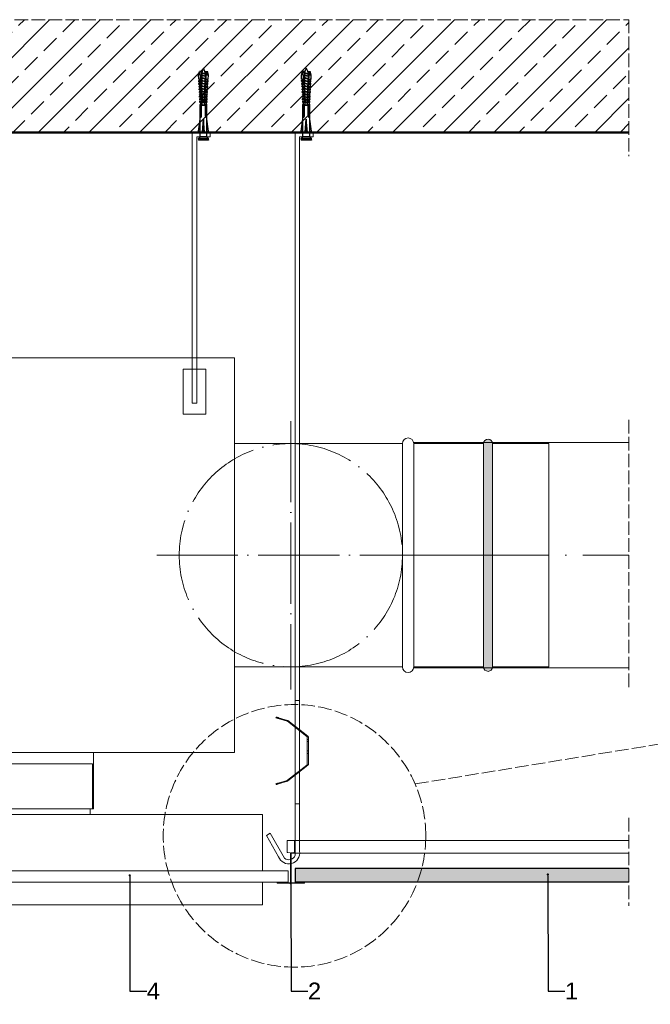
# Model space of a CAD drawing. Header units: millimetres. Extents: x 2242 to 4133, y 3556 to 4669.
# Tile 2 of 3: x 2802 to 3361, y 3796 to 4669. Entities that reach past the tile are written whole.
import ezdxf
from ezdxf import colors
from ezdxf.entities.mleader import LeaderData, LeaderLine
from ezdxf.math import Vec2, Vec3

# ---------------------------------------------------------------- set-up
doc = ezdxf.new("R2010")
doc.units = ezdxf.units.MM
doc.linetypes.add('ACAD_ISO02W100', pattern=[15, 12, -3])
doc.linetypes.add('ACAD_ISO04W100', pattern=[30, 24, -3, 0, -3])
for name, color, linetype, lineweight in [('_RIGIPS AKCESORIA', 7, 'Continuous', 15), ('_RIGIPS KONSTRUKCJA', 7, 'Continuous', 50), ('_Rigips Profil', 7, 'Continuous', 9), ('_RIGIPS PŁYTA', 7, 'Continuous', 25), ('Koniec', 7, 'ACAD_ISO02W100', 9), ('kreskowanie', 7, 'Continuous', 15), ('os', 7, 'ACAD_ISO04W100', 9), ('pomocnicza', 7, 'ACAD_ISO02W100', 9), ('Wymiary', 7, 'Continuous', 18)]:
    doc.layers.add(name, color=color, linetype=linetype, lineweight=lineweight)
doc.layers.add('_Rigips Plyta', color=7, linetype='Continuous')
doc.styles.get("Standard").update_dxf_attribs({"font": 'arial.ttf'})

# ---------------------------------------------------------------- blocks, each defined once
blk = doc.blocks.new('T24')
at = {"layer": '_Rigips Profil'}
for p, q in [((302.61, -139.67), (302.61, -129.54)), ((302.81, -129.34), (308.91, -129.34)), ((309.11, -129.54), (309.11, -139.67)), ((305.45, -140.31), (302.78, -139.87)), ((305.61, -140.51), (305.61, -166.64)), ((306.11, -140.51), (306.11, -166.64)), ((308.95, -139.87), (306.28, -140.31)), ((293.86, -167.24), (293.86, -166.44)), ((293.96, -166.34), (294.86, -166.34)), ((293.96, -167.34), (317.76, -167.34)), ((294.36, -166.84), (305.41, -166.84)), ((306.31, -166.84), (317.36, -166.84)), ((317.76, -166.34), (316.86, -166.34)), ((317.86, -167.24), (317.86, -166.44))]:
    blk.add_line(p, q, dxfattribs=at)
for centre, radius, start, end in [((302.81, -129.54), 0.2, 90, 180), ((308.91, -129.54), 0.2, 0, 90), ((302.81, -139.67), 0.2, 180, 260.53768), ((308.91, -139.67), 0.2, 279.46232, 0), ((305.41, -140.51), 0.2, 0, 80.53768), ((306.31, -140.51), 0.2, 99.46232, 180), ((293.96, -166.44), 0.1, 90, 180), ((293.96, -167.24), 0.1, 180, 270), ((305.41, -166.64), 0.2, 270, 0), ((306.31, -166.64), 0.2, 180, 270), ((317.76, -166.44), 0.1, 0, 90), ((317.76, -167.24), 0.1, 270, 0)]:
    blk.add_arc(centre, radius, start, end, dxfattribs=at)
blk = doc.blocks.new('_Dot')
at = {"color": 0, "linetype": 'ByBlock', "lineweight": -2}
blk.add_line((-0.5, 0), (-1, 0), dxfattribs=at)
at = {"color": 0, "linetype": 'ByBlock', "const_width": 0.5}
blk.add_lwpolyline([(-0.25, 0, 1), (0.25, 0, 1)], format="xyb", close=True, dxfattribs=at)
blk = doc.blocks.new('kratka nawiewna')
at = {"layer": '_RIGIPS AKCESORIA'}
for p, q in [((5011.07, 5448.03), (5259.07, 5448.03)), ((5259.07, 5448.03), (5259.07, 5408.03)), ((5011.07, 5408.03), (5259.07, 5408.03)), ((5257.07, 5408.03), (5257.07, 5403.03)), ((4860.07, 5403.03), (5410.07, 5403.03)), ((5410.07, 5403.03), (5410.07, 5353.03)), ((4837.57, 5353.03), (5432.57, 5353.03)), ((5432.57, 5353.03), (5432.57, 5343.03)), ((4837.57, 5343.03), (5432.57, 5343.03)), ((5410.07, 5343.03), (5410.07, 5323.03)), ((4860.07, 5323.03), (5410.07, 5323.03))]:
    blk.add_line(p, q, dxfattribs=at)
blk = doc.blocks.new('wieszak')
at = {"layer": '_RIGIPS AKCESORIA'}
for p, q in [((2361.55, 5697.99), (2361.54, 5382.75)), ((2365.55, 5697.99), (2365.54, 5382.75)), ((2361.55, 5474.31), (2361.54, 5337.01)), ((2365.56, 5474.31), (2365.54, 5340.74)), ((2365.54, 5382.75), (2361.54, 5382.75)), ((2336.08, 5354.46), (2339.54, 5356.46)), ((2346.88, 5335.74), (2336.08, 5354.46)), ((2352.21, 5334.51), (2339.54, 5356.46))]:
    blk.add_line(p, q, dxfattribs=at)
blk.add_lwpolyline([(2365.54, 5474.31), (2361.54, 5474.31)], close=True, dxfattribs=at)
for points in [[(2344.62, 5459.03), (2344.79, 5459.58)], [(2346.58, 5458.4), (2346.46, 5458.44), (2346.34, 5458.47), (2346.22, 5458.5), (2346.12, 5458.55), (2346.01, 5458.58), (2345.9, 5458.61), (2345.81, 5458.64), (2345.72, 5458.67), (2345.63, 5458.7), (2345.54, 5458.73), (2345.45, 5458.75), (2345.37, 5458.77), (2345.3, 5458.8), (2345.22, 5458.82), (2345.15, 5458.85), (2345.09, 5458.86), (2345.03, 5458.88), (2344.97, 5458.91), (2344.92, 5458.92), (2344.87, 5458.94), (2344.83, 5458.95), (2344.79, 5458.96), (2344.76, 5458.97), (2344.72, 5458.99), (2344.7, 5459), (2344.68, 5459), (2344.66, 5459.01), (2344.64, 5459.01), (2344.63, 5459.02), (2344.62, 5459.03), (2344.63, 5459.03), (2344.64, 5459.02), (2344.66, 5459.02), (2344.68, 5459.01), (2344.7, 5459.01), (2344.72, 5459), (2344.76, 5459), (2344.79, 5458.99), (2344.83, 5458.97), (2344.87, 5458.96), (2344.92, 5458.95), (2344.97, 5458.94), (2345.03, 5458.92), (2345.09, 5458.91), (2345.15, 5458.88), (2345.22, 5458.86), (2345.3, 5458.85), (2345.37, 5458.82), (2345.45, 5458.8), (2345.54, 5458.77), (2345.63, 5458.75), (2345.72, 5458.73), (2345.81, 5458.7), (2345.9, 5458.67), (2346.01, 5458.64), (2346.12, 5458.61), (2346.22, 5458.58), (2346.34, 5458.55), (2346.46, 5458.51), (2346.58, 5458.47), (2354.44, 5456.11), (2354.44, 5456.04)], [(2346.75, 5458.96), (2354.83, 5456.54), (2354.83, 5456.61), (2346.75, 5459.04), (2346.62, 5459.07), (2346.51, 5459.1), (2346.39, 5459.13), (2346.29, 5459.17), (2346.18, 5459.2), (2346.08, 5459.23), (2345.98, 5459.26), (2345.88, 5459.28), (2345.79, 5459.31), (2345.7, 5459.34), (2345.62, 5459.36), (2345.54, 5459.38), (2345.46, 5459.4), (2345.39, 5459.43), (2345.32, 5459.45), (2345.26, 5459.46), (2345.2, 5459.48), (2345.14, 5459.49), (2345.09, 5459.51), (2345.04, 5459.52), (2344.99, 5459.54), (2344.96, 5459.54), (2344.92, 5459.55), (2344.89, 5459.56), (2344.86, 5459.57), (2344.84, 5459.58), (2344.82, 5459.58), (2344.81, 5459.58), (2344.8, 5459.58), (2344.79, 5459.58), (2344.8, 5459.58), (2344.81, 5459.58), (2344.82, 5459.57), (2344.84, 5459.56), (2344.86, 5459.55), (2344.89, 5459.54), (2344.92, 5459.54), (2344.96, 5459.52), (2344.99, 5459.51), (2345.04, 5459.49), (2345.09, 5459.48), (2345.14, 5459.46), (2345.2, 5459.45), (2345.26, 5459.42), (2345.32, 5459.4), (2345.39, 5459.38), (2345.46, 5459.36), (2345.54, 5459.34), (2345.62, 5459.31), (2345.7, 5459.28), (2345.79, 5459.26), (2345.88, 5459.22), (2345.98, 5459.2), (2346.08, 5459.17), (2346.18, 5459.13), (2346.29, 5459.1), (2346.39, 5459.07), (2346.51, 5459.04), (2346.62, 5459), (2346.75, 5458.96)], [(2345.13, 5458.89), (2345.3, 5459.45)], [(2345.13, 5458.85), (2345.3, 5459.41)], [(2346.58, 5458.47), (2346.75, 5459.04)], [(2346.75, 5458.96), (2346.58, 5458.4), (2354.44, 5456.04)], [(2354.44, 5456.11), (2354.62, 5456.05), (2354.77, 5455.94)], [(2354.77, 5455.87), (2354.62, 5455.97), (2354.44, 5456.04)], [(2354.53, 5456.01), (2354.53, 5456.08)], [(2354.62, 5455.97), (2354.62, 5456.05)], [(2354.7, 5455.93), (2354.7, 5456)], [(2371.99, 5442.47), (2354.77, 5455.87), (2354.77, 5455.94), (2371.99, 5442.55), (2371.99, 5442.47)], [(2354.77, 5455.87), (2354.77, 5455.94)], [(2355.16, 5456.44), (2355, 5456.54), (2354.83, 5456.61)], [(2354.83, 5456.54), (2355, 5456.47), (2355.16, 5456.37)], [(2354.92, 5456.51), (2354.92, 5456.58)], [(2355, 5456.47), (2355, 5456.54)], [(2355.08, 5456.42), (2355.08, 5456.49)], [(2355.16, 5456.37), (2373.01, 5442.47), (2373.01, 5442.55), (2355.16, 5456.44), (2355.16, 5456.37)], [(2355.16, 5456.37), (2355.16, 5456.44)], [(2361.61, 5450.59), (2361.99, 5451.09)], [(2363.37, 5449.21), (2363.43, 5449.15), (2363.51, 5449.1), (2363.58, 5449.04), (2363.65, 5448.98), (2363.73, 5448.92), (2363.8, 5448.87), (2363.87, 5448.81), (2363.94, 5448.76), (2364.01, 5448.7), (2364.08, 5448.65), (2364.15, 5448.61), (2364.21, 5448.55), (2364.28, 5448.5), (2364.33, 5448.45), (2364.4, 5448.41), (2364.46, 5448.36), (2364.51, 5448.32), (2364.57, 5448.27), (2364.62, 5448.23), (2364.68, 5448.2), (2364.73, 5448.15), (2364.77, 5448.12), (2364.82, 5448.08), (2364.86, 5448.05), (2364.9, 5448.02), (2364.93, 5447.99), (2364.96, 5447.97), (2365, 5447.94), (2365.03, 5447.92), (2365.05, 5447.9), (2365.08, 5447.88), (2365.1, 5447.87), (2365.11, 5447.86), (2365.13, 5447.84), (2365.14, 5447.84), (2365.14, 5447.84), (2365.15, 5447.83), (2365.15, 5447.84), (2365.14, 5447.84), (2365.14, 5447.84), (2365.12, 5447.86), (2365.1, 5447.87), (2365.09, 5447.88), (2365.06, 5447.9), (2365.04, 5447.92), (2365.01, 5447.94), (2364.98, 5447.97), (2364.95, 5447.99), (2364.92, 5448.02), (2364.87, 5448.05), (2364.83, 5448.08), (2364.79, 5448.12), (2364.74, 5448.15), (2364.69, 5448.2), (2364.65, 5448.23), (2364.6, 5448.27), (2364.54, 5448.32), (2364.48, 5448.36), (2364.42, 5448.41), (2364.37, 5448.45), (2364.3, 5448.5), (2364.24, 5448.55), (2364.17, 5448.61), (2364.11, 5448.65), (2364.04, 5448.7), (2363.97, 5448.76), (2363.9, 5448.81), (2363.83, 5448.87), (2363.76, 5448.92), (2363.69, 5448.98), (2363.61, 5449.04), (2363.54, 5449.1), (2363.47, 5449.15), (2363.39, 5449.21), (2363.32, 5449.27), (2363.25, 5449.33), (2363.18, 5449.37), (2363.11, 5449.43), (2363.03, 5449.49), (2362.96, 5449.55), (2362.89, 5449.6), (2362.82, 5449.65), (2362.75, 5449.71), (2362.68, 5449.76), (2362.61, 5449.82), (2362.55, 5449.87), (2362.48, 5449.92), (2362.43, 5449.96), (2362.36, 5450.01), (2362.3, 5450.05), (2362.25, 5450.1), (2362.19, 5450.14), (2362.14, 5450.19), (2362.08, 5450.23), (2362.03, 5450.26), (2361.99, 5450.3), (2361.94, 5450.33), (2361.9, 5450.37), (2361.86, 5450.39), (2361.83, 5450.42), (2361.8, 5450.45), (2361.76, 5450.47), (2361.73, 5450.5), (2361.71, 5450.51), (2361.68, 5450.53), (2361.67, 5450.55), (2361.65, 5450.56), (2361.63, 5450.57), (2361.62, 5450.58), (2361.62, 5450.59), (2361.61, 5450.59), (2361.62, 5450.58), (2361.62, 5450.57), (2361.64, 5450.56), (2361.66, 5450.55), (2361.67, 5450.53), (2361.7, 5450.51), (2361.72, 5450.5), (2361.75, 5450.47), (2361.78, 5450.45), (2361.81, 5450.42), (2361.85, 5450.39), (2361.89, 5450.37), (2361.93, 5450.33), (2361.97, 5450.3), (2362.02, 5450.26), (2362.07, 5450.23), (2362.12, 5450.19), (2362.16, 5450.14), (2362.22, 5450.1), (2362.28, 5450.05), (2362.34, 5450.01), (2362.39, 5449.96), (2362.46, 5449.92), (2362.52, 5449.87), (2362.59, 5449.82), (2362.66, 5449.76), (2362.72, 5449.71), (2362.79, 5449.65), (2362.86, 5449.6), (2362.93, 5449.55), (2363, 5449.49), (2363.07, 5449.43), (2363.15, 5449.37), (2363.22, 5449.33), (2363.29, 5449.27), (2363.37, 5449.21)], [(2363.75, 5449.7), (2363.83, 5449.64), (2363.89, 5449.59), (2363.97, 5449.53), (2364.04, 5449.47), (2364.11, 5449.42), (2364.19, 5449.37), (2364.25, 5449.31), (2364.33, 5449.25), (2364.39, 5449.2), (2364.47, 5449.15), (2364.53, 5449.1), (2364.6, 5449.05), (2364.66, 5449), (2364.72, 5448.95), (2364.78, 5448.9), (2364.84, 5448.86), (2364.9, 5448.81), (2364.96, 5448.77), (2365.01, 5448.73), (2365.06, 5448.69), (2365.11, 5448.65), (2365.15, 5448.61), (2365.2, 5448.58), (2365.24, 5448.55), (2365.28, 5448.52), (2365.32, 5448.49), (2365.35, 5448.47), (2365.38, 5448.44), (2365.42, 5448.42), (2365.44, 5448.4), (2365.46, 5448.38), (2365.48, 5448.37), (2365.5, 5448.35), (2365.51, 5448.34), (2365.52, 5448.33), (2365.53, 5448.33), (2365.54, 5448.33), (2365.54, 5448.32), (2365.54, 5448.33), (2365.53, 5448.33), (2365.52, 5448.34), (2365.51, 5448.35), (2365.49, 5448.37), (2365.47, 5448.38), (2365.45, 5448.4), (2365.42, 5448.42), (2365.4, 5448.44), (2365.37, 5448.47), (2365.33, 5448.49), (2365.3, 5448.52), (2365.26, 5448.55), (2365.22, 5448.58), (2365.18, 5448.61), (2365.13, 5448.65), (2365.08, 5448.69), (2365.03, 5448.73), (2364.98, 5448.77), (2364.92, 5448.81), (2364.87, 5448.86), (2364.81, 5448.9), (2364.75, 5448.95), (2364.69, 5449), (2364.62, 5449.05), (2364.56, 5449.1), (2364.49, 5449.15), (2364.42, 5449.2), (2364.36, 5449.25), (2364.29, 5449.31), (2364.22, 5449.37), (2364.15, 5449.42), (2364.07, 5449.47), (2364, 5449.53), (2363.93, 5449.59), (2363.85, 5449.64), (2363.78, 5449.7), (2363.7, 5449.76), (2363.64, 5449.82), (2363.56, 5449.87), (2363.49, 5449.93), (2363.42, 5449.99), (2363.34, 5450.05), (2363.27, 5450.1), (2363.2, 5450.15), (2363.13, 5450.2), (2363.07, 5450.26), (2363, 5450.31), (2362.93, 5450.36), (2362.87, 5450.41), (2362.81, 5450.46), (2362.75, 5450.5), (2362.69, 5450.55), (2362.63, 5450.59), (2362.57, 5450.64), (2362.52, 5450.68), (2362.47, 5450.72), (2362.42, 5450.76), (2362.38, 5450.79), (2362.33, 5450.82), (2362.29, 5450.86), (2362.25, 5450.89), (2362.21, 5450.91), (2362.18, 5450.95), (2362.15, 5450.97), (2362.12, 5450.99), (2362.09, 5451.01), (2362.07, 5451.03), (2362.05, 5451.05), (2362.03, 5451.05), (2362.02, 5451.06), (2362.01, 5451.07), (2362, 5451.08), (2361.99, 5451.09), (2361.99, 5451.08), (2362, 5451.07), (2362.01, 5451.06), (2362.03, 5451.05), (2362.04, 5451.05), (2362.06, 5451.03), (2362.08, 5451.01), (2362.11, 5450.99), (2362.13, 5450.97), (2362.16, 5450.95), (2362.2, 5450.91), (2362.23, 5450.89), (2362.27, 5450.86), (2362.31, 5450.82), (2362.35, 5450.79), (2362.4, 5450.76), (2362.45, 5450.72), (2362.5, 5450.68), (2362.55, 5450.64), (2362.61, 5450.59), (2362.66, 5450.55), (2362.72, 5450.5), (2362.78, 5450.46), (2362.84, 5450.41), (2362.91, 5450.36), (2362.98, 5450.31), (2363.04, 5450.26), (2363.11, 5450.2), (2363.17, 5450.15), (2363.25, 5450.1), (2363.31, 5450.05), (2363.38, 5449.99), (2363.46, 5449.93), (2363.53, 5449.87), (2363.61, 5449.82), (2363.68, 5449.76), (2363.75, 5449.7)], [(2363.38, 5449.22), (2363.76, 5449.72)], [(2363.38, 5449.19), (2363.76, 5449.69)], [(2365.15, 5447.83), (2365.54, 5448.32)], [(2371.99, 5442.55), (2372.15, 5442.39), (2372.28, 5442.19), (2372.35, 5441.97), (2372.38, 5441.74)], [(2372.38, 5441.67), (2372.35, 5441.9), (2372.28, 5442.12), (2372.15, 5442.32), (2371.99, 5442.47)], [(2372.15, 5442.32), (2372.15, 5442.39)], [(2372.28, 5442.12), (2372.28, 5442.19)], [(2372.35, 5441.9), (2372.35, 5441.97)], [(2372.38, 5417.63), (2372.38, 5441.67), (2372.38, 5441.74), (2372.38, 5417.71), (2372.38, 5417.63)], [(2372.38, 5441.67), (2372.38, 5441.74)], [(2373.4, 5441.74), (2373.37, 5441.97), (2373.3, 5442.19), (2373.18, 5442.39), (2373.01, 5442.55)], [(2373.01, 5442.47), (2373.18, 5442.32), (2373.3, 5442.12), (2373.37, 5441.9), (2373.4, 5441.67)], [(2373.18, 5442.32), (2373.18, 5442.39)], [(2373.3, 5442.12), (2373.3, 5442.19)], [(2373.37, 5441.9), (2373.37, 5441.97)], [(2373.4, 5441.67), (2373.4, 5417.63), (2373.4, 5417.71), (2373.4, 5441.74), (2373.4, 5441.67)], [(2373.4, 5441.67), (2373.4, 5441.74)], [(2372.38, 5437.89), (2372.38, 5438.29), (2372.38, 5438.68), (2372.38, 5439.05), (2372.38, 5439.39), (2372.38, 5439.7), (2372.38, 5439.96), (2372.38, 5440.16), (2372.38, 5440.32), (2372.38, 5440.42), (2372.38, 5440.44), (2372.38, 5440.42), (2372.38, 5440.32), (2372.38, 5440.16), (2372.38, 5439.96), (2372.38, 5439.7), (2372.38, 5439.39), (2372.38, 5439.05), (2372.38, 5438.68), (2372.38, 5438.29), (2372.38, 5437.89), (2373.4, 5437.89)], [(2372.38, 5437.89), (2372.38, 5438.29), (2372.38, 5438.68), (2372.38, 5439.05), (2372.38, 5439.39), (2372.38, 5439.7), (2372.38, 5439.96), (2372.38, 5440.16), (2372.38, 5440.32), (2372.38, 5440.42), (2372.38, 5440.44), (2372.38, 5440.42), (2372.38, 5440.32), (2372.38, 5440.16), (2372.38, 5439.96), (2372.38, 5439.7), (2372.38, 5439.39), (2372.38, 5439.05), (2372.38, 5438.68), (2372.38, 5438.29), (2372.38, 5437.89), (2373.4, 5437.89)], [(2373.4, 5439.7), (2372.38, 5439.7), (2373.4, 5439.7)], [(2373.4, 5439.7), (2372.38, 5439.7), (2373.4, 5439.7)], [(2372.38, 5436.33), (2372.38, 5435.98), (2372.38, 5435.64), (2372.38, 5435.31), (2372.38, 5435.02), (2372.38, 5434.77), (2372.38, 5434.56), (2372.38, 5434.42), (2372.38, 5434.32), (2372.38, 5434.29), (2372.38, 5434.32), (2372.38, 5434.42), (2372.38, 5434.56), (2372.38, 5434.77), (2372.38, 5435.02), (2372.38, 5435.31), (2372.38, 5435.64), (2372.38, 5435.98), (2372.38, 5436.33), (2372.38, 5436.69), (2372.38, 5437.04), (2372.38, 5437.36), (2372.38, 5437.65), (2372.38, 5437.9), (2372.38, 5438.11), (2372.38, 5438.26), (2372.38, 5438.35), (2372.38, 5438.38), (2372.38, 5438.35), (2372.38, 5438.26), (2372.38, 5438.11), (2372.38, 5437.9), (2372.38, 5437.65), (2372.38, 5437.36), (2372.38, 5437.04), (2372.38, 5436.69), (2372.38, 5436.33)], [(2372.38, 5432.23), (2372.38, 5432.16), (2372.38, 5432.03), (2372.38, 5431.84), (2372.38, 5431.61), (2372.38, 5431.32), (2372.38, 5430.99), (2372.38, 5430.63), (2372.38, 5430.26), (2372.38, 5429.86), (2372.38, 5429.46), (2372.38, 5429.07), (2372.38, 5428.68), (2372.38, 5428.33), (2372.38, 5428.01), (2372.38, 5427.73), (2372.38, 5427.5), (2372.38, 5427.32), (2372.38, 5427.2), (2372.38, 5427.14), (2372.38, 5427.14), (2372.38, 5427.21), (2372.38, 5427.33), (2372.38, 5427.51), (2372.38, 5427.75), (2372.38, 5428.03), (2372.38, 5428.36), (2372.38, 5428.71), (2372.38, 5429.09), (2372.38, 5429.49), (2372.38, 5429.89), (2372.38, 5430.28), (2372.38, 5430.66), (2372.38, 5431.02), (2372.38, 5431.35), (2372.38, 5431.62), (2372.38, 5431.86), (2372.38, 5432.04), (2372.38, 5432.17), (2372.38, 5432.24)], [(2373.4, 5429.45), (2373.4, 5429.05), (2373.4, 5428.67), (2373.4, 5428.29), (2373.4, 5427.94), (2373.4, 5427.61), (2373.4, 5427.33), (2373.4, 5427.09), (2373.4, 5426.9), (2373.4, 5426.76), (2373.4, 5426.67), (2373.4, 5426.65), (2373.4, 5426.67), (2373.4, 5426.76), (2373.4, 5426.9), (2373.4, 5427.09), (2373.4, 5427.33), (2373.4, 5427.61), (2373.4, 5427.94), (2373.4, 5428.29), (2373.4, 5428.67), (2373.4, 5429.05), (2373.4, 5429.45), (2373.4, 5429.86), (2373.4, 5430.25), (2373.4, 5430.62), (2373.4, 5430.98), (2373.4, 5431.3), (2373.4, 5431.58), (2373.4, 5431.82), (2373.4, 5432.02), (2373.4, 5432.16), (2373.4, 5432.24), (2373.4, 5432.27), (2373.4, 5432.24), (2373.4, 5432.16), (2373.4, 5432.02), (2373.4, 5431.82), (2373.4, 5431.58), (2373.4, 5431.3), (2373.4, 5430.98), (2373.4, 5430.62), (2373.4, 5430.25), (2373.4, 5429.86), (2373.4, 5429.45)], [(2373.4, 5432.23), (2373.4, 5432.24), (2373.4, 5432.17), (2373.4, 5432.04), (2373.4, 5431.86), (2373.4, 5431.62), (2373.4, 5431.35), (2373.4, 5431.02), (2373.4, 5430.66), (2373.4, 5430.28), (2373.4, 5429.89), (2373.4, 5429.49), (2373.4, 5429.09), (2373.4, 5428.71), (2373.4, 5428.36), (2373.4, 5428.03), (2373.4, 5427.75), (2373.4, 5427.51), (2373.4, 5427.33), (2373.4, 5427.21), (2373.4, 5427.14), (2373.4, 5427.14), (2373.4, 5427.2), (2373.4, 5427.32), (2373.4, 5427.5), (2373.4, 5427.73), (2373.4, 5428.01), (2373.4, 5428.33), (2373.4, 5428.68), (2373.4, 5429.07), (2373.4, 5429.46), (2373.4, 5429.86), (2373.4, 5430.26), (2373.4, 5430.63), (2373.4, 5430.99), (2373.4, 5431.32), (2373.4, 5431.61), (2373.4, 5431.84), (2373.4, 5432.03), (2373.4, 5432.16), (2373.4, 5432.23)], [(2372.38, 5429.7), (2373.4, 5429.7)], [(2372.38, 5429.67), (2373.4, 5429.67)], [(2372.38, 5427.14), (2373.4, 5427.14)], [(2372.38, 5423.04), (2372.38, 5422.69), (2372.38, 5422.35), (2372.38, 5422.02), (2372.38, 5421.73), (2372.38, 5421.48), (2372.38, 5421.27), (2372.38, 5421.13), (2372.38, 5421.03), (2372.38, 5421), (2372.38, 5421.03), (2372.38, 5421.13), (2372.38, 5421.27), (2372.38, 5421.48), (2372.38, 5421.73), (2372.38, 5422.02), (2372.38, 5422.35), (2372.38, 5422.69), (2372.38, 5423.04), (2372.38, 5423.4), (2372.38, 5423.75), (2372.38, 5424.07), (2372.38, 5424.36), (2372.38, 5424.61), (2372.38, 5424.81), (2372.38, 5424.97), (2372.38, 5425.06), (2372.38, 5425.09), (2372.38, 5425.06), (2372.38, 5424.97), (2372.38, 5424.81), (2372.38, 5424.61), (2372.38, 5424.36), (2372.38, 5424.07), (2372.38, 5423.75), (2372.38, 5423.4), (2372.38, 5423.04)], [(2354.77, 5403.43), (2371.99, 5416.83), (2371.99, 5416.9), (2354.77, 5403.51), (2354.77, 5403.43)], [(2373.01, 5416.83), (2355.16, 5402.94), (2355.16, 5403.02), (2373.01, 5416.9), (2373.01, 5416.83)], [(2371.99, 5416.9), (2372.15, 5417.07), (2372.28, 5417.26), (2372.35, 5417.48), (2372.38, 5417.71)], [(2372.38, 5417.63), (2372.35, 5417.4), (2372.28, 5417.19), (2372.15, 5416.99), (2371.99, 5416.83)], [(2372.15, 5416.99), (2372.15, 5417.07)], [(2372.28, 5417.19), (2372.28, 5417.26)], [(2372.35, 5417.4), (2372.35, 5417.48)], [(2372.38, 5417.63), (2372.38, 5417.71)], [(2373.4, 5417.71), (2373.37, 5417.48), (2373.3, 5417.26), (2373.18, 5417.07), (2373.01, 5416.9)], [(2373.01, 5416.83), (2373.18, 5416.99), (2373.3, 5417.19), (2373.37, 5417.4), (2373.4, 5417.63)], [(2373.18, 5416.99), (2373.18, 5417.07)], [(2373.3, 5417.19), (2373.3, 5417.26)], [(2373.37, 5417.4), (2373.37, 5417.48)], [(2373.4, 5417.63), (2373.4, 5417.71)], [(2363.37, 5410.16), (2363.29, 5410.11), (2363.22, 5410.06), (2363.15, 5410), (2363.07, 5409.94), (2363, 5409.88), (2362.93, 5409.83), (2362.86, 5409.77), (2362.79, 5409.72), (2362.72, 5409.66), (2362.66, 5409.61), (2362.59, 5409.56), (2362.52, 5409.51), (2362.46, 5409.46), (2362.39, 5409.41), (2362.34, 5409.36), (2362.28, 5409.32), (2362.22, 5409.27), (2362.16, 5409.23), (2362.12, 5409.19), (2362.07, 5409.15), (2362.02, 5409.12), (2361.97, 5409.07), (2361.93, 5409.04), (2361.89, 5409.01), (2361.85, 5408.98), (2361.81, 5408.95), (2361.78, 5408.93), (2361.75, 5408.9), (2361.72, 5408.88), (2361.7, 5408.86), (2361.67, 5408.85), (2361.66, 5408.83), (2361.64, 5408.81), (2361.62, 5408.8), (2361.62, 5408.8), (2361.61, 5408.79), (2361.62, 5408.79), (2361.62, 5408.8), (2361.63, 5408.8), (2361.65, 5408.81), (2361.67, 5408.83), (2361.68, 5408.85), (2361.71, 5408.86), (2361.73, 5408.88), (2361.76, 5408.9), (2361.8, 5408.93), (2361.83, 5408.95), (2361.86, 5408.98), (2361.9, 5409.01), (2361.94, 5409.04), (2361.99, 5409.07), (2362.03, 5409.12), (2362.08, 5409.15), (2362.14, 5409.19), (2362.19, 5409.23), (2362.25, 5409.27), (2362.3, 5409.32), (2362.36, 5409.36), (2362.43, 5409.41), (2362.48, 5409.46), (2362.55, 5409.51), (2362.61, 5409.56), (2362.68, 5409.61), (2362.75, 5409.66), (2362.82, 5409.72), (2362.89, 5409.77), (2362.96, 5409.83), (2363.03, 5409.88), (2363.11, 5409.94), (2363.18, 5410), (2363.25, 5410.06), (2363.32, 5410.11), (2363.39, 5410.16), (2363.47, 5410.22), (2363.54, 5410.28), (2363.61, 5410.34), (2363.69, 5410.39), (2363.76, 5410.45), (2363.83, 5410.51), (2363.9, 5410.56), (2363.97, 5410.61), (2364.04, 5410.67), (2364.11, 5410.72), (2364.17, 5410.78), (2364.24, 5410.83), (2364.3, 5410.88), (2364.37, 5410.92), (2364.42, 5410.97), (2364.48, 5411.01), (2364.54, 5411.06), (2364.6, 5411.1), (2364.65, 5411.15), (2364.69, 5411.19), (2364.74, 5411.22), (2364.79, 5411.26), (2364.83, 5411.29), (2364.87, 5411.33), (2364.92, 5411.35), (2364.95, 5411.38), (2364.98, 5411.41), (2365.01, 5411.43), (2365.04, 5411.46), (2365.06, 5411.47), (2365.09, 5411.49), (2365.1, 5411.51), (2365.12, 5411.52), (2365.14, 5411.53), (2365.14, 5411.54), (2365.15, 5411.55), (2365.14, 5411.55), (2365.14, 5411.54), (2365.13, 5411.53), (2365.11, 5411.52), (2365.1, 5411.51), (2365.08, 5411.49), (2365.05, 5411.47), (2365.03, 5411.46), (2365, 5411.43), (2364.96, 5411.41), (2364.93, 5411.38), (2364.9, 5411.35), (2364.86, 5411.33), (2364.82, 5411.29), (2364.77, 5411.26), (2364.73, 5411.22), (2364.68, 5411.19), (2364.62, 5411.15), (2364.57, 5411.1), (2364.51, 5411.06), (2364.46, 5411.01), (2364.4, 5410.97), (2364.33, 5410.92), (2364.28, 5410.88), (2364.21, 5410.83), (2364.15, 5410.78), (2364.08, 5410.72), (2364.01, 5410.67), (2363.94, 5410.61), (2363.87, 5410.56), (2363.8, 5410.51), (2363.73, 5410.45), (2363.65, 5410.39), (2363.58, 5410.34), (2363.51, 5410.28), (2363.43, 5410.22), (2363.37, 5410.16)], [(2361.61, 5408.79), (2361.99, 5408.29)], [(2363.75, 5409.67), (2363.68, 5409.61), (2363.61, 5409.56), (2363.53, 5409.5), (2363.46, 5409.44), (2363.38, 5409.39), (2363.31, 5409.34), (2363.25, 5409.28), (2363.17, 5409.22), (2363.11, 5409.17), (2363.04, 5409.12), (2362.98, 5409.07), (2362.91, 5409.02), (2362.84, 5408.97), (2362.78, 5408.92), (2362.72, 5408.87), (2362.66, 5408.82), (2362.61, 5408.78), (2362.55, 5408.74), (2362.5, 5408.7), (2362.45, 5408.66), (2362.4, 5408.62), (2362.35, 5408.58), (2362.31, 5408.55), (2362.27, 5408.52), (2362.23, 5408.48), (2362.2, 5408.46), (2362.16, 5408.43), (2362.13, 5408.41), (2362.11, 5408.39), (2362.08, 5408.36), (2362.06, 5408.35), (2362.04, 5408.34), (2362.03, 5408.32), (2362.01, 5408.31), (2362, 5408.3), (2361.99, 5408.3), (2361.99, 5408.29), (2362, 5408.3), (2362.01, 5408.3), (2362.02, 5408.31), (2362.03, 5408.32), (2362.05, 5408.34), (2362.07, 5408.35), (2362.09, 5408.36), (2362.12, 5408.39), (2362.15, 5408.41), (2362.18, 5408.43), (2362.21, 5408.46), (2362.25, 5408.48), (2362.29, 5408.52), (2362.33, 5408.55), (2362.38, 5408.58), (2362.42, 5408.62), (2362.47, 5408.66), (2362.52, 5408.7), (2362.57, 5408.74), (2362.63, 5408.78), (2362.69, 5408.82), (2362.75, 5408.87), (2362.81, 5408.92), (2362.87, 5408.97), (2362.93, 5409.02), (2363, 5409.07), (2363.07, 5409.12), (2363.13, 5409.17), (2363.2, 5409.22), (2363.27, 5409.28), (2363.34, 5409.34), (2363.42, 5409.39), (2363.49, 5409.44), (2363.56, 5409.5), (2363.64, 5409.56), (2363.7, 5409.61), (2363.78, 5409.67), (2363.85, 5409.73), (2363.93, 5409.79), (2364, 5409.84), (2364.07, 5409.9), (2364.15, 5409.96), (2364.22, 5410.01), (2364.29, 5410.07), (2364.36, 5410.12), (2364.42, 5410.17), (2364.49, 5410.23), (2364.56, 5410.28), (2364.62, 5410.33), (2364.69, 5410.38), (2364.75, 5410.43), (2364.81, 5410.47), (2364.87, 5410.52), (2364.92, 5410.56), (2364.98, 5410.61), (2365.03, 5410.65), (2365.08, 5410.69), (2365.13, 5410.73), (2365.18, 5410.76), (2365.22, 5410.79), (2365.26, 5410.83), (2365.3, 5410.86), (2365.33, 5410.88), (2365.37, 5410.91), (2365.4, 5410.93), (2365.42, 5410.96), (2365.45, 5410.97), (2365.47, 5411), (2365.49, 5411.01), (2365.51, 5411.02), (2365.52, 5411.03), (2365.53, 5411.04), (2365.54, 5411.05), (2365.54, 5411.06), (2365.54, 5411.05), (2365.53, 5411.05), (2365.52, 5411.04), (2365.51, 5411.03), (2365.5, 5411.02), (2365.48, 5411.01), (2365.46, 5411), (2365.44, 5410.97), (2365.42, 5410.96), (2365.38, 5410.93), (2365.35, 5410.91), (2365.32, 5410.88), (2365.28, 5410.86), (2365.24, 5410.83), (2365.2, 5410.79), (2365.15, 5410.76), (2365.11, 5410.73), (2365.06, 5410.69), (2365.01, 5410.65), (2364.96, 5410.61), (2364.9, 5410.56), (2364.84, 5410.52), (2364.78, 5410.47), (2364.72, 5410.43), (2364.66, 5410.38), (2364.6, 5410.33), (2364.53, 5410.28), (2364.47, 5410.23), (2364.39, 5410.17), (2364.33, 5410.12), (2364.25, 5410.07), (2364.19, 5410.01), (2364.11, 5409.96), (2364.04, 5409.9), (2363.97, 5409.84), (2363.89, 5409.79), (2363.83, 5409.73), (2363.75, 5409.67)], [(2363.38, 5410.18), (2363.76, 5409.68)], [(2363.38, 5410.16), (2363.76, 5409.66)], [(2365.15, 5411.55), (2365.54, 5411.06)], [(2346.58, 5400.9), (2346.46, 5400.87), (2346.34, 5400.84), (2346.22, 5400.8), (2346.12, 5400.77), (2346.01, 5400.74), (2345.9, 5400.71), (2345.81, 5400.68), (2345.72, 5400.65), (2345.63, 5400.62), (2345.54, 5400.6), (2345.45, 5400.58), (2345.37, 5400.55), (2345.3, 5400.53), (2345.22, 5400.51), (2345.15, 5400.49), (2345.09, 5400.48), (2345.03, 5400.46), (2344.97, 5400.44), (2344.92, 5400.43), (2344.87, 5400.41), (2344.83, 5400.4), (2344.79, 5400.4), (2344.76, 5400.39), (2344.72, 5400.38), (2344.7, 5400.37), (2344.68, 5400.36), (2344.66, 5400.36), (2344.64, 5400.35), (2344.63, 5400.35), (2344.62, 5400.35), (2344.63, 5400.35), (2344.63, 5400.36), (2344.64, 5400.36), (2344.66, 5400.37), (2344.68, 5400.38), (2344.7, 5400.39), (2344.72, 5400.4), (2344.76, 5400.4), (2344.79, 5400.42), (2344.83, 5400.43), (2344.87, 5400.44), (2344.92, 5400.46), (2344.97, 5400.48), (2345.03, 5400.49), (2345.09, 5400.51), (2345.15, 5400.53), (2345.22, 5400.56), (2345.3, 5400.58), (2345.37, 5400.6), (2345.45, 5400.62), (2345.54, 5400.66), (2345.63, 5400.68), (2345.72, 5400.71), (2345.81, 5400.74), (2345.9, 5400.77), (2346.01, 5400.8), (2346.12, 5400.84), (2346.22, 5400.87), (2346.34, 5400.9), (2346.46, 5400.94), (2346.58, 5400.98)], [(2344.62, 5400.35), (2344.79, 5399.79)], [(2346.75, 5400.42), (2346.62, 5400.38), (2346.51, 5400.35), (2346.39, 5400.31), (2346.29, 5400.27), (2346.18, 5400.24), (2346.08, 5400.21), (2345.98, 5400.18), (2345.88, 5400.15), (2345.79, 5400.12), (2345.7, 5400.09), (2345.62, 5400.07), (2345.54, 5400.04), (2345.46, 5400.02), (2345.39, 5399.99), (2345.32, 5399.97), (2345.26, 5399.95), (2345.2, 5399.94), (2345.14, 5399.91), (2345.09, 5399.9), (2345.04, 5399.88), (2344.99, 5399.87), (2344.96, 5399.85), (2344.92, 5399.85), (2344.89, 5399.83), (2344.86, 5399.82), (2344.84, 5399.81), (2344.82, 5399.81), (2344.81, 5399.81), (2344.8, 5399.8), (2344.79, 5399.8), (2344.79, 5399.79), (2344.8, 5399.79), (2344.81, 5399.8), (2344.82, 5399.8), (2344.84, 5399.81), (2344.86, 5399.81), (2344.89, 5399.81), (2344.92, 5399.82), (2344.96, 5399.83), (2344.99, 5399.85), (2345.04, 5399.85), (2345.09, 5399.87), (2345.14, 5399.88), (2345.2, 5399.9), (2345.26, 5399.91), (2345.32, 5399.94), (2345.39, 5399.95), (2345.46, 5399.97), (2345.54, 5399.99), (2345.62, 5400.02), (2345.7, 5400.04), (2345.79, 5400.07), (2345.88, 5400.09), (2345.98, 5400.12), (2346.08, 5400.15), (2346.18, 5400.17), (2346.29, 5400.21), (2346.39, 5400.24), (2346.51, 5400.27), (2346.62, 5400.31), (2346.75, 5400.35)], [(2345.13, 5400.53), (2345.3, 5399.97)], [(2345.13, 5400.49), (2345.3, 5399.93)], [(2346.75, 5400.35), (2346.58, 5400.9), (2354.44, 5403.26), (2354.44, 5403.33), (2346.58, 5400.98)], [(2346.58, 5400.98), (2346.75, 5400.42)], [(2346.75, 5400.42), (2354.83, 5402.84), (2354.83, 5402.77), (2355, 5402.84), (2355.16, 5402.94)], [(2346.75, 5400.35), (2354.83, 5402.77)], [(2354.44, 5403.33), (2354.62, 5403.41), (2354.77, 5403.51)], [(2354.77, 5403.43), (2354.62, 5403.33), (2354.44, 5403.26)], [(2354.53, 5403.29), (2354.53, 5403.37)], [(2354.62, 5403.33), (2354.62, 5403.41)], [(2354.7, 5403.38), (2354.7, 5403.46)], [(2354.77, 5403.43), (2354.77, 5403.51)], [(2355.16, 5403.02), (2355, 5402.92), (2354.83, 5402.84)], [(2354.92, 5402.8), (2354.92, 5402.88)], [(2355, 5402.84), (2355, 5402.92)], [(2355.08, 5402.88), (2355.08, 5402.96)], [(2355.16, 5402.94), (2355.16, 5403.02)]]:
    blk.add_lwpolyline(points, dxfattribs=at)
for centre, radius, start, end in [((2355.99, 5339.09), 9.7, 200.19809, 9.7997), ((2356.08, 5338.73), 5.72, 227.43539, 342.56245)]:
    blk.add_arc(centre, radius, start, end, dxfattribs=at)
blk = doc.blocks.new('skrzynka rozprezna')
at = {"layer": '_RIGIPS AKCESORIA'}
h = blk.add_hatch(color=256, dxfattribs=at)
h.dxf.hatch_style = 1
h.paths.add_polyline_path([(3221.42, 4293.41, 1), (3213.42, 4293.41), (3213.42, 4194.41), (3221.42, 4194.41)])
h.paths.add_polyline_path([(3221.42, 4194.41), (3213.42, 4194.41), (3213.42, 4095.41, 1), (3221.42, 4095.41)])
for p, q in [((2492.42, 4369.41), (2992.42, 4369.41)), ((2992.42, 4369.41), (2992.42, 4019.41)), ((2992.42, 4293.41), (3141.42, 4293.41)), ((3141.42, 4293.41), (3141.42, 4095.41)), ((3151.42, 4293.41), (3213.42, 4293.41)), ((3151.42, 4293.41), (3151.42, 4095.41)), ((3213.42, 4293.41), (3213.42, 4095.41)), ((3221.42, 4293.41), (3271.42, 4293.41)), ((3221.42, 4293.41), (3221.42, 4095.41)), ((3271.42, 4293.41), (3271.42, 4095.41)), ((2992.42, 4095.41), (3141.42, 4095.41)), ((3151.42, 4095.41), (3213.42, 4095.41)), ((3221.42, 4095.41), (3271.42, 4095.41)), ((2992.42, 4019.41), (2492.42, 4019.41)), ((2867.42, 4019.41), (2867.42, 3969.41)), ((2867.42, 3969.41), (2617.42, 3969.41))]:
    blk.add_line(p, q, dxfattribs=at)
for centre, radius, start, end in [((3146.42, 4293.41), 5, 0, 180), ((3217.42, 4293.41), 4, 0, 180), ((3146.42, 4095.41), 5, 180, 0), ((3217.42, 4095.41), 4, 180, 0)]:
    blk.add_arc(centre, radius, start, end, dxfattribs=at)
at = {"layer": 'os', "ltscale": 3}
for p, q in [((3042.42, 4313.41), (3042.42, 4075.41)), ((2923.42, 4194.41), (3271.42, 4194.41))]:
    blk.add_line(p, q, dxfattribs=at)
blk.add_circle((3042.42, 4194.41), 99, dxfattribs=at)
blk = doc.blocks.new('kolek rozprezny komplet 60')
for p, q in [((390.66, 217.01), (390.76, 218.91)), ((393.75, 218.75), (390.71, 217.96)), ((393.81, 219.85), (390.76, 218.91)), ((393.68, 217.35), (393.81, 219.85)), ((397.41, 219.66), (393.81, 219.85)), ((397.31, 217.76), (397.41, 219.66)), ((399, 219.58), (397.82, 218.98)), ((398.9, 217.68), (399, 219.58)), ((399.8, 219.54), (399, 219.58)), ((399.7, 217.64), (399.8, 219.54)), ((401.4, 219.45), (400.22, 218.85)), ((401.3, 217.56), (401.4, 219.45)), ((402.2, 219.41), (401.4, 219.45)), ((402.1, 217.51), (402.2, 219.41)), ((403.8, 219.33), (402.61, 218.72)), ((403.7, 217.43), (403.8, 219.33)), ((404.6, 219.29), (403.8, 219.33)), ((404.5, 217.39), (404.6, 219.29)), ((406.19, 219.2), (405.01, 218.6)), ((406.09, 217.3), (406.19, 219.2)), ((406.99, 219.16), (406.19, 219.2)), ((406.89, 217.26), (406.99, 219.16)), ((408.59, 219.08), (407.41, 218.47)), ((408.49, 217.18), (408.59, 219.08)), ((409.39, 219.03), (408.59, 219.08)), ((409.29, 217.14), (409.39, 219.03)), ((410.99, 218.95), (409.8, 218.35)), ((410.89, 217.05), (410.99, 218.95)), ((412.59, 218.87), (411.4, 218.26)), ((412.49, 216.97), (412.59, 218.87)), ((413.38, 218.82), (412.59, 218.87)), ((413.28, 216.93), (413.38, 218.82)), ((414.98, 218.74), (413.8, 218.14)), ((414.88, 216.84), (414.98, 218.74)), ((415.78, 218.7), (414.98, 218.74)), ((415.68, 216.8), (415.78, 218.7)), ((417.38, 218.62), (416.2, 218.01)), ((417.28, 216.72), (417.38, 218.62)), ((418.18, 218.57), (417.38, 218.62)), ((418.08, 216.68), (418.18, 218.57)), ((419.78, 218.49), (418.59, 217.89)), ((419.68, 216.59), (419.78, 218.49)), ((448.67, 218.45), (419.77, 218.45)), ((443.47, 219.95), (432.8, 218.45)), ((443.47, 218.45), (443.47, 219.95)), ((443.47, 219.95), (444.34, 218.45)), ((450.17, 219.95), (448.67, 218.45)), ((448.67, 218.45), (448.67, 212.45)), ((450.17, 219.95), (450.17, 210.95)), ((450.67, 219.95), (450.17, 219.95)), ((450.67, 219.95), (450.67, 210.95)), ((450.67, 219.35), (451.17, 219.95)), ((451.17, 219.95), (451.67, 219.95)), ((451.17, 219.95), (451.17, 210.95)), ((451.67, 219.95), (451.67, 210.95)), ((393.15, 216.88), (390.66, 217.01)), ((393.15, 214.02), (390.66, 213.89)), ((390.66, 213.89), (390.76, 211.99)), ((393.75, 212.15), (390.71, 212.94)), ((393.81, 211.05), (390.76, 211.99)), ((391.67, 216.95), (392.67, 216.95)), ((392.67, 216.95), (391.67, 213.95)), ((391.67, 213.95), (391.71, 213.45)), ((391.71, 213.45), (392.07, 213.95)), ((392.67, 216.95), (392.07, 213.95)), ((393.07, 216.95), (392.07, 213.95)), ((392.07, 213.95), (393.67, 213.95)), ((392.67, 216.95), (393.04, 217.45)), ((393.07, 216.95), (393.04, 217.45)), ((393.07, 216.95), (394.67, 216.95)), ((394.67, 216.95), (393.67, 213.95)), ((393.67, 213.95), (393.7, 213.55)), ((417.38, 216.11), (393.68, 217.35)), ((417.38, 214.79), (393.68, 213.55)), ((393.68, 213.55), (393.81, 211.05)), ((420.47, 216.55), (393.71, 217.95)), ((420.47, 214.35), (393.71, 212.95)), ((393.78, 213.55), (394.07, 213.95)), ((397.41, 211.24), (393.81, 211.05)), ((394.67, 216.95), (394.07, 213.95)), ((395.07, 216.95), (394.07, 213.95)), ((394.07, 213.95), (396.07, 213.95)), ((394.67, 216.95), (394.92, 217.29)), ((395.07, 216.95), (395.05, 217.28)), ((395.07, 216.95), (397.07, 216.95)), ((397.07, 216.95), (396.07, 213.95)), ((396.07, 213.95), (396.09, 213.67)), ((396.28, 213.68), (396.47, 213.95)), ((397.07, 216.95), (396.47, 213.95)), ((397.47, 216.95), (396.47, 213.95)), ((396.47, 213.95), (398.47, 213.95)), ((397.07, 216.95), (397.23, 217.17)), ((397.31, 213.14), (397.41, 211.24)), ((397.47, 216.95), (397.46, 217.16)), ((397.47, 216.95), (399.47, 216.95)), ((397.67, 217.14), (397.71, 217.74)), ((397.67, 213.76), (397.71, 213.16)), ((399, 211.32), (397.82, 211.93)), ((398.47, 217.1), (398.5, 217.7)), ((399.47, 216.95), (398.47, 213.95)), ((398.47, 213.95), (398.48, 213.8)), ((398.47, 213.8), (398.5, 213.2)), ((398.77, 213.81), (398.87, 213.95)), ((399.47, 216.95), (398.87, 213.95)), ((399.87, 216.95), (398.87, 213.95)), ((398.87, 213.95), (400.87, 213.95)), ((398.9, 213.22), (399, 211.32)), ((399.8, 211.36), (399, 211.32)), ((399.47, 216.95), (399.55, 217.05)), ((399.7, 213.26), (399.8, 211.36)), ((399.87, 216.95), (399.87, 217.03)), ((399.87, 216.95), (401.38, 216.95)), ((400.07, 217.02), (400.1, 217.62)), ((400.07, 213.88), (400.1, 213.28)), ((401.4, 211.45), (400.22, 212.05)), ((400.87, 216.98), (400.9, 217.58)), ((401.87, 216.92), (400.87, 213.95)), ((400.87, 213.95), (400.88, 213.92)), ((400.87, 213.92), (400.9, 213.32)), ((401.87, 216.92), (401.27, 213.95)), ((402.26, 216.9), (401.27, 213.95)), ((401.27, 213.95), (401.38, 213.95)), ((401.27, 213.94), (401.27, 213.95)), ((401.3, 213.35), (401.4, 211.45)), ((402.2, 211.49), (401.4, 211.45)), ((402.1, 213.39), (402.2, 211.49)), ((402.47, 216.89), (402.5, 217.49)), ((402.47, 214.01), (402.5, 213.41)), ((403.8, 211.57), (402.61, 212.18)), ((403.27, 216.85), (403.3, 217.45)), ((403.27, 214.05), (403.3, 213.45)), ((404.22, 216.8), (403.31, 214.05)), ((404.24, 216.8), (403.7, 214.07)), ((403.7, 213.47), (403.8, 211.57)), ((404.62, 216.78), (403.72, 214.07)), ((404.6, 211.62), (403.8, 211.57)), ((404.5, 213.51), (404.6, 211.62)), ((404.86, 216.77), (404.9, 217.37)), ((404.86, 214.13), (404.9, 213.53)), ((406.19, 211.7), (405.01, 212.3)), ((405.66, 216.73), (405.69, 217.32)), ((405.66, 214.17), (405.69, 213.58)), ((406.58, 216.68), (405.75, 214.18)), ((406.09, 213.6), (406.19, 211.7)), ((406.62, 216.68), (406.12, 214.2)), ((406.98, 216.66), (406.16, 214.2)), ((406.99, 211.74), (406.19, 211.7)), ((406.89, 213.64), (406.99, 211.74)), ((407.26, 216.64), (407.29, 217.24)), ((407.26, 214.26), (407.29, 213.66)), ((408.59, 211.82), (407.41, 212.43)), ((408.06, 216.6), (408.09, 217.2)), ((408.06, 214.3), (408.09, 213.7)), ((408.94, 216.55), (408.19, 214.31)), ((408.49, 213.72), (408.59, 211.82)), ((408.99, 216.55), (408.55, 214.33)), ((409.39, 211.87), (408.59, 211.82)), ((409.34, 216.53), (408.6, 214.33)), ((409.29, 213.76), (409.39, 211.87)), ((409.66, 216.52), (409.69, 217.12)), ((409.66, 214.38), (409.69, 213.79)), ((410.99, 211.95), (409.8, 212.55)), ((410.46, 216.47), (410.49, 217.07)), ((410.46, 214.43), (410.49, 213.83)), ((411.3, 216.43), (410.64, 214.44)), ((410.89, 213.85), (410.99, 211.95)), ((411.37, 216.43), (410.98, 214.45)), ((411.69, 216.41), (411.04, 214.46)), ((412.59, 212.03), (411.4, 212.64)), ((412.05, 216.39), (412.09, 216.99)), ((412.05, 214.51), (412.09, 213.91)), ((412.49, 213.93), (412.59, 212.03)), ((413.38, 212.08), (412.59, 212.03)), ((412.85, 216.35), (412.89, 216.95)), ((412.85, 214.55), (412.89, 213.95)), ((413.66, 216.31), (413.08, 214.56)), ((413.28, 213.97), (413.38, 212.08)), ((413.75, 216.3), (413.4, 214.58)), ((414.05, 216.29), (413.49, 214.58)), ((414.98, 212.16), (413.8, 212.76)), ((414.45, 216.27), (414.48, 216.86)), ((414.45, 214.64), (414.48, 214.04)), ((414.88, 214.06), (414.98, 212.16)), ((415.78, 212.2), (414.98, 212.16)), ((415.25, 216.22), (415.28, 216.82)), ((415.25, 214.68), (415.28, 214.08)), ((416.02, 216.18), (415.52, 214.69)), ((415.68, 214.1), (415.78, 212.2)), ((416.12, 216.18), (415.83, 214.71)), ((416.41, 216.16), (415.93, 214.71)), ((417.38, 212.29), (416.2, 212.89)), ((417.28, 214.18), (417.38, 212.29)), ((418.18, 212.33), (417.38, 212.29)), ((418.22, 215.58), (418.01, 214.95)), ((418.08, 214.22), (418.18, 212.33)), ((419.78, 212.41), (418.59, 213.01)), ((419.68, 214.31), (419.78, 212.41)), ((430.17, 217.15), (419.71, 217.15)), ((430.17, 213.75), (419.71, 213.75)), ((431.37, 217.95), (419.75, 217.95)), ((431.37, 212.95), (419.75, 212.95)), ((448.67, 212.45), (419.77, 212.45)), ((420.47, 217.15), (420.47, 213.75)), ((420.67, 217.15), (420.67, 213.75)), ((420.87, 217.15), (420.87, 213.75)), ((444.34, 216.37), (432.8, 215.45)), ((432.8, 215.45), (443.47, 215.45)), ((444.34, 214.53), (432.8, 215.45)), ((443.47, 210.95), (432.8, 212.45)), ((444.34, 216.37), (443.47, 215.45)), ((444.34, 214.53), (443.47, 215.45)), ((443.47, 212.45), (443.47, 210.95)), ((443.47, 210.95), (444.34, 212.45)), ((444.34, 214.53), (444.34, 216.37)), ((448.67, 216.95), (448.67, 213.95)), ((450.17, 210.95), (448.67, 212.45)), ((450.67, 210.95), (450.17, 210.95)), ((450.67, 211.55), (451.17, 210.95)), ((451.17, 210.95), (451.67, 210.95))]:
    blk.add_line(p, q)
for centre, radius, start, end in [((397.68, 219.24), 0.3, 177, 297), ((400.08, 219.12), 0.3, 177, 297), ((402.48, 218.99), 0.3, 177, 297), ((404.87, 218.87), 0.3, 177, 297), ((407.27, 218.74), 0.3, 177, 297), ((409.67, 218.61), 0.3, 177, 297), ((411.27, 218.53), 0.3, 177, 297), ((413.66, 218.41), 0.3, 177, 297), ((430.17, 218.45), 1.3, 270, 0), ((393.41, 206.24), 10.85, 99.20383, 121.90826), ((393.41, 224.66), 10.85, 238.09174, 260.79617), ((393.65, 216.85), 0.5, 87, 177), ((393.65, 214.05), 0.5, 183, 273), ((397.68, 211.66), 0.3, 63, 183), ((400.08, 211.78), 0.3, 63, 183), ((402.48, 211.91), 0.3, 63, 183), ((404.87, 212.03), 0.3, 63, 183), ((407.27, 212.16), 0.3, 63, 183), ((409.67, 212.29), 0.3, 63, 183), ((411.27, 212.37), 0.3, 63, 183), ((413.66, 212.5), 0.3, 63, 183), ((416.06, 218.28), 0.3, 177, 297), ((416.06, 212.62), 0.3, 63, 183), ((417.55, 215.45), 0.682, 255.86037, 104.13858), ((418.46, 218.15), 0.3, 177, 297), ((418.46, 212.75), 0.3, 63, 183), ((422.67, 216.95), 1, 90, 168.46304), ((422.67, 213.95), 1, 191.53696, 270), ((430.17, 212.45), 1.3, 0, 90)]:
    blk.add_arc(centre, radius, start, end)

msp = doc.modelspace()

# ---------------------------------------------------------------- hatches: boundary and pattern name
at = {"layer": '_Rigips Plyta'}
h = msp.add_hatch(dxfattribs=at)
h.set_pattern_fill('DOTS', color=253, scale=0.5)
h.paths.add_polyline_path([(3342.42, 3916.41), (3046.39, 3916.41), (3046.39, 3904.41), (3342.42, 3904.41)])
at = {"layer": 'kreskowanie'}
h = msp.add_hatch(dxfattribs=at)
h.set_pattern_fill('ANSI33', color=256, scale=5)
h.paths.add_polyline_path([(3342.42, 4669.41), (2242.42, 4669.41), (2242.42, 4569.41), (3342.42, 4569.41)])

# ---------------------------------------------------------------- linework, layer by layer
at = {"layer": '_RIGIPS AKCESORIA'}
for p, q in [((2954.9, 4329.16), (2954.9, 4569.41)), ((2970.9, 4565.41), (2970.9, 4569.41)), ((3046.16, 4289.27), (3046.16, 4569.41)), ((3062.16, 4565.41), (3062.16, 4569.41)), ((2958.9, 4329.16), (2958.9, 4565.41)), ((2958.9, 4565.41), (2970.9, 4565.41)), ((3050.16, 4289.27), (3050.16, 4565.41)), ((3050.16, 4565.41), (3062.16, 4565.41)), ((2966.9, 4359.55), (2946.9, 4359.55)), ((2946.9, 4359.55), (2946.9, 4319.55)), ((2966.9, 4319.55), (2966.9, 4359.55)), ((2958.9, 4329.16), (2954.9, 4329.16)), ((2946.9, 4319.55), (2966.9, 4319.55)), ((3151.42, 4294.41), (3342.42, 4294.41)), ((3151.42, 4094.41), (3342.42, 4094.41)), ((2453.42, 3904.41), (3031.42, 3904.41))]:
    msp.add_line(p, q, dxfattribs=at)
at = {"layer": '_RIGIPS KONSTRUKCJA'}
msp.add_line((2242.42, 4569.41), (3342.42, 4569.41), dxfattribs=at)
at = {"layer": '_Rigips Profil'}
for p, q in [((3042.42, 3941.41), (3342.42, 3941.41)), ((3042.67, 3930.24), (3342.42, 3930.24))]:
    msp.add_line(p, q, dxfattribs=at)
at = {"layer": '_RIGIPS PŁYTA'}
for p, q in [((3342.42, 3916.41), (3046.39, 3916.41)), ((3046.39, 3916.41), (3046.39, 3904.41)), ((3342.42, 3904.41), (3046.39, 3904.41))]:
    msp.add_line(p, q, dxfattribs=at)
at = {"layer": 'Koniec'}
for p, q in [((2242.42, 4669.41), (3342.42, 4669.41)), ((3342.42, 4669.41), (3342.42, 4548.41)), ((3342.42, 4314.41), (3342.42, 4074.41)), ((3342.42, 3961.41), (3342.42, 3883.41))]:
    msp.add_line(p, q, dxfattribs=at)
at = {"layer": 'os', "ltscale": 5}
msp.add_line((3151.42, 4194.41), (3342.42, 4194.41), dxfattribs=at)
at = {"layer": 'pomocnicza'}
msp.add_line((3152.63, 3991.51), (3556.33, 4057.49), dxfattribs=at)
msp.add_circle((3045.67, 3945.5), 116.44, dxfattribs=at)

# ---------------------------------------------------------------- block references
at = {"rotation": 270}
for p in [(2749.45, 5014.08), (2840.71, 5014.08)]:
    msp.add_blockref('kolek rozprezny komplet 60', p, dxfattribs=at)
at = {"layer": '_RIGIPS AKCESORIA'}
for name, p in [('skrzynka rozprezna', (0, 0)), ('wieszak', (684.61, -1408.72)), ('kratka nawiewna', (-2392.65, -1438.63))]:
    msp.add_blockref(name, p, dxfattribs=at)
at = {"layer": '_Rigips Profil'}
msp.add_blockref('T24', (2736.56, 4070.75), dxfattribs=at)

# ---------------------------------------------------------------- leaders
at = {"layer": 'Wymiary'}
ml = msp.add_multileader_mtext('Standard', dxfattribs=at)
ml.set_content('4', color=256)
ml.set_leader_properties()
ml.set_arrow_properties(name='DOT')
ml.build(insert=Vec2(0, 0))
ml.multileader.update_dxf_attribs({"dogleg_length": 0.36, "arrow_head_size": 2})
ctx = ml.context
ctx.base_point, ctx.char_height, ctx.arrow_head_size, ctx.landing_gap_size, ctx.plane_origin = Vec3(2914.53, 3807.87), 15, 2, 0.09, Vec3(2899.66, 3761.76)
notes = []
notes.append((ctx, [(0, (1, 1, 0), (2899.62, 3807.87), (1, 0), 14.91, [(0, [(2899.5, 3910.41)], 0, [])])]))
ctx.mtext.insert, ctx.mtext.flow_direction = Vec3(2914.62, 3815.37), 5
ml = msp.add_multileader_mtext('Standard', dxfattribs=at)
ml.set_content('2', color=256)
ml.set_leader_properties()
ml.set_arrow_properties(name='DOT')
ml.build(insert=Vec2(0, 0))
ml.multileader.update_dxf_attribs({"dogleg_length": 0.36, "arrow_head_size": 2})
ctx = ml.context
ctx.base_point, ctx.char_height, ctx.arrow_head_size, ctx.landing_gap_size, ctx.plane_origin = Vec3(3057.49, 3807.87), 15, 2, 0.09, Vec3(3042.63, 3761.76)
notes.append((ctx, [(0, (1, 1, 0), (3042.59, 3807.87), (1, 0), 14.91, [(0, [(3042.4, 3903.41)], 0, [])])]))
ctx.mtext.insert, ctx.mtext.flow_direction = Vec3(3057.58, 3815.37), 5
ml = msp.add_multileader_mtext('Standard', dxfattribs=at)
ml.set_content('1', color=256)
ml.set_leader_properties()
ml.set_arrow_properties(name='DOT')
ml.build(insert=Vec2(0, 0))
ml.multileader.update_dxf_attribs({"dogleg_length": 0.36, "arrow_head_size": 2})
ctx = ml.context
ctx.base_point, ctx.char_height, ctx.arrow_head_size, ctx.landing_gap_size, ctx.plane_origin = Vec3(3285.49, 3807.87), 15, 2, 0.09, Vec3(3270.62, 3761.76)
notes.append((ctx, [(0, (1, 1, 0), (3270.58, 3807.87), (1, 0), 14.91, [(0, [(3270.4, 3911.19)], 0, [])])]))
ctx.mtext.insert, ctx.mtext.flow_direction = Vec3(3285.58, 3815.37), 5
for ctx, leaders in notes:
    for number, flags, end, landing, length, lines in leaders:
        leader = LeaderData()
        leader.index, (leader.has_last_leader_line, leader.has_dogleg_vector, leader.attachment_direction) = number, flags
        leader.last_leader_point, leader.dogleg_vector, leader.dogleg_length = Vec3(end), Vec3(landing), length
        for number, points, colour, breaks in lines:
            line = LeaderLine()
            line.index, line.vertices, line.color, line.breaks = number, Vec3.list(points), colors.encode_raw_color(colour), breaks
            leader.lines.append(line)
        ctx.leaders.append(leader)

doc.saveas('drawing.dxf')
